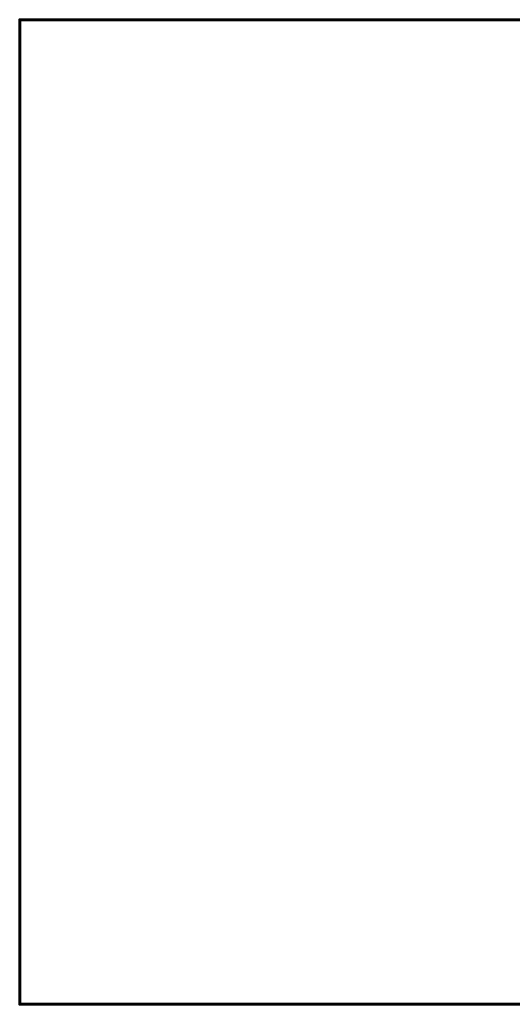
# Model space of a CAD drawing. Header units: millimetres. Extents: x -2000 to 2000, y -2000 to 2000.
# Tile 1 of 256: x -2000 to 0, y -2000 to 2000. Entities that reach past the tile are written whole.
import ezdxf

# ---------------------------------------------------------------- set-up
doc = ezdxf.new("R2010")
doc.units = ezdxf.units.MM
doc.layers.add('A-FLOR', color=192, linetype='Continuous', lineweight=60)

msp = doc.modelspace()

# ---------------------------------------------------------------- meshes
at = {"layer": 'A-FLOR'}
mesh = msp.add_polyface(dxfattribs=at)
corners = [(2000, 2000, -300), (2000, -2000, -300), (-2000, -2000, -300), (-2000, 2000, -300)]
mesh.append_faces([[corners[k] for k in face] for face in [(3, 0, 1, 2)]])
mesh = msp.add_polyface(dxfattribs=at)
corners = [(2000, 2000), (-2000, 2000), (-2000, -2000), (2000, -2000)]
mesh.append_faces([[corners[k] for k in face] for face in [(2, 3, 0, 1)]])
mesh = msp.add_polyface(dxfattribs=at)
corners = [(-2000, 2000, -300), (-2000, -2000, -300), (-2000, -2000), (-2000, 2000)]
mesh.append_faces([[corners[k] for k in face] for face in [(0, 1, 2, 3)]])
mesh = msp.add_polyface(dxfattribs=at)
corners = [(2000, 2000, -300), (-2000, 2000, -300), (-2000, 2000), (2000, 2000)]
mesh.append_faces([[corners[k] for k in face] for face in [(0, 1, 2, 3)]])
mesh = msp.add_polyface(dxfattribs=at)
corners = [(-2000, -2000, -300), (2000, -2000, -300), (2000, -2000), (-2000, -2000)]
mesh.append_faces([[corners[k] for k in face] for face in [(0, 1, 2, 3)]])

doc.saveas('drawing.dxf')
